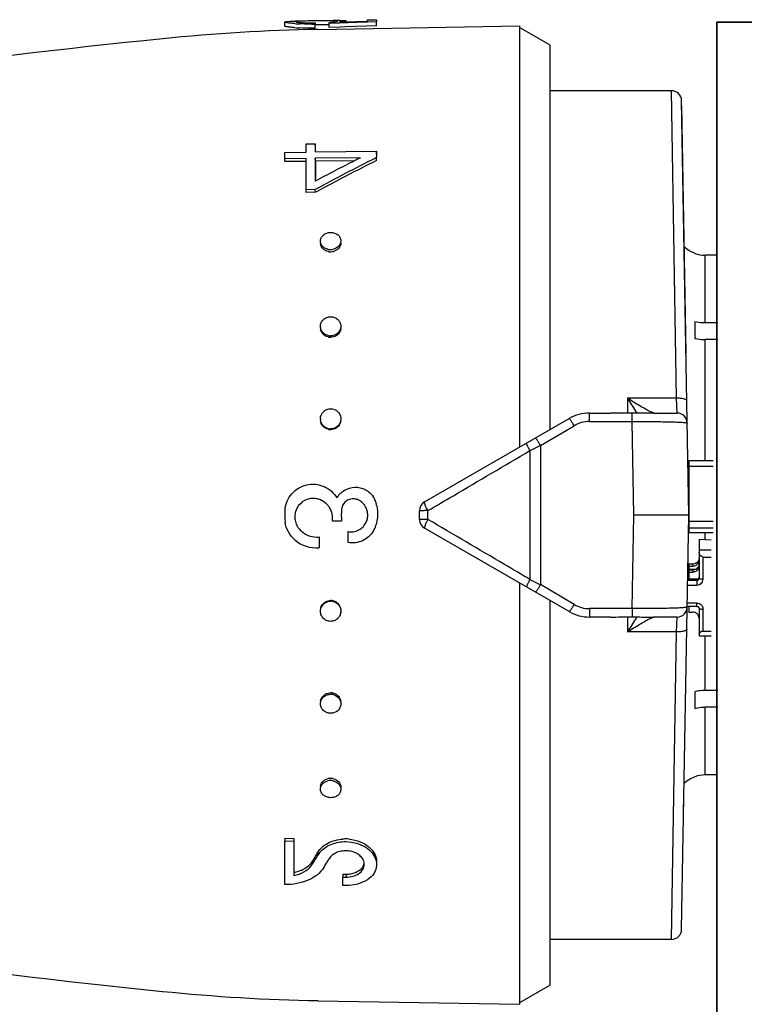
# Model space of a CAD drawing. Header units: millimetres. Extents: x 60394 to 199354, y 20895 to 166073.
# Tile 5 of 256: x 65406 to 65442, y 24432 to 24480. Entities that reach past the tile are written whole.
import ezdxf

# ---------------------------------------------------------------- set-up
doc = ezdxf.new("R2010")
doc.units = ezdxf.units.MM
doc.layers.add('UT_ZAŘÍZENÍ - OT', color=3, linetype='Continuous', lineweight=35)

msp = doc.modelspace()

# ---------------------------------------------------------------- linework, layer by layer
at = {"color": 0, "linetype": 'Continuous'}
for p, q in [((65419.421, 24479.977), (65419.418, 24480.177)), ((65420.054, 24480.223), (65420.069, 24480.224)), ((65420.069, 24480.224), (65420.081, 24480.224)), ((65420.071, 24480.164), (65420.07, 24480.21)), ((65420.984, 24480.237), (65420.862, 24480.235)), ((65420.908, 24480.138), (65420.908, 24480.075)), ((65420.911, 24479.876), (65420.908, 24480.075)), ((65420.985, 24480.037), (65420.91, 24480.036)), ((65421.053, 24479.813), (65430.921, 24479.986)), ((65421.595, 24480.044), (65421.564, 24480.044)), ((65421.593, 24480.104), (65421.593, 24480.157)), ((65422.023, 24480.12), (65421.593, 24480.104)), ((65421.597, 24479.905), (65421.593, 24480.104)), ((65422.114, 24479.924), (65421.597, 24479.905)), ((65421.818, 24480.177), (65421.816, 24480.241)), ((65422.11, 24480.123), (65422.023, 24480.12)), ((65422.105, 24480.172), (65422.408, 24480.181)), ((65423.401, 24480.168), (65422.11, 24480.123)), ((65422.372, 24479.933), (65422.114, 24479.924)), ((65422.255, 24480.176), (65422.254, 24480.191)), ((65423.921, 24479.987), (65422.372, 24479.933)), ((65422.408, 24480.181), (65423.467, 24480.215)), ((65422.417, 24480.235), (65422.418, 24480.182)), ((65423.469, 24480.171), (65423.401, 24480.168)), ((65423.467, 24480.283), (65423.917, 24480.291)), ((65423.467, 24480.215), (65423.467, 24480.283)), ((65423.917, 24480.186), (65423.469, 24480.171)), ((65423.917, 24480.291), (65423.917, 24480.186)), ((65423.921, 24479.987), (65423.917, 24480.186)), ((65430.921, 24479.986), (65430.921, 24459.341)), ((65432.421, 24479.046), (65430.921, 24479.912)), ((65432.421, 24460.207), (65432.421, 24479.046)), ((65438.367, 24476.812), (65432.421, 24476.812)), ((65438.521, 24467.748), (65438.367, 24476.812)), ((65439.221, 24456.012), (65438.867, 24476.321)), ((65439.083, 24463.946), (65438.871, 24476.071)), ((65420.468, 24474.207), (65420.918, 24474.213)), ((65420.468, 24473.801), (65420.468, 24474.207)), ((65420.918, 24474.213), (65420.918, 24473.807)), ((65420.921, 24474.062), (65420.918, 24474.213)), ((65419.418, 24473.788), (65420.468, 24473.801)), ((65419.418, 24473.477), (65419.418, 24473.788)), ((65420.918, 24473.807), (65423.917, 24473.846)), ((65423.917, 24473.846), (65423.917, 24473.534)), ((65423.921, 24473.699), (65423.917, 24473.846)), ((65420.468, 24473.49), (65419.418, 24473.477)), ((65419.421, 24473.333), (65419.418, 24473.477)), ((65420.471, 24473.346), (65419.421, 24473.333)), ((65420.468, 24471.958), (65420.468, 24473.49)), ((65423.132, 24473.524), (65420.918, 24473.496)), ((65420.918, 24473.496), (65420.918, 24472.377)), ((65420.921, 24473.352), (65420.918, 24473.496)), ((65422.839, 24473.376), (65420.921, 24473.352)), ((65420.921, 24473.352), (65420.921, 24472.494)), ((65423.077, 24473.496), (65423.132, 24473.524)), ((65423.917, 24473.534), (65423.862, 24473.506)), ((65423.921, 24473.39), (65423.917, 24473.534)), ((65420.918, 24471.963), (65420.468, 24471.958)), ((65420.471, 24471.827), (65420.468, 24471.958)), ((65420.921, 24471.832), (65420.471, 24471.827)), ((65420.921, 24471.832), (65420.918, 24471.963)), ((65420.973, 24471.86), (65420.921, 24471.832)), ((65439.521, 24468.848), (65439.521, 24468.835)), ((65440.021, 24465.425), (65440.021, 24468.749)), ((65440.592, 24468.749), (65440.021, 24468.749)), ((65438.624, 24461.737), (65438.521, 24467.748)), ((65439.521, 24465.486), (65439.521, 24464.672)), ((65440.639, 24465.425), (65440.021, 24465.425)), ((65440.021, 24458.686), (65440.021, 24464.612)), ((65440.647, 24464.612), (65440.021, 24464.612)), ((65436.221, 24461.737), (65436.221, 24461.003)), ((65438.624, 24461.737), (65436.221, 24461.737)), ((65438.643, 24461.012), (65438.624, 24461.737)), ((65434.352, 24460.597), (65434.352, 24461.012)), ((65434.352, 24461.012), (65435.378, 24461.012)), ((65436.449, 24460.597), (65436.449, 24461.004)), ((65437.485, 24461.012), (65438.643, 24461.012)), ((65426.271, 24456.656), (65433.352, 24460.744)), ((65434.352, 24460.597), (65436.449, 24460.597)), ((65436.521, 24456.012), (65436.449, 24460.597)), ((65431.955, 24459.424), (65433.602, 24460.392)), ((65431.434, 24459.168), (65431.434, 24452.856)), ((65431.955, 24459.424), (65431.955, 24452.6)), ((65439.221, 24458.686), (65439.221, 24455.164)), ((65439.221, 24458.686), (65440.421, 24458.686)), ((65439.221, 24458.402), (65440.421, 24458.402)), ((65426.021, 24455.8), (65426.021, 24456.223)), ((65426.435, 24455.796), (65426.435, 24456.227)), ((65422.208, 24455.709), (65421.758, 24455.709)), ((65436.449, 24451.427), (65436.521, 24456.012)), ((65439.221, 24456.012), (65436.521, 24456.012)), ((65438.867, 24435.703), (65439.221, 24456.012)), ((65439.221, 24455.706), (65440.421, 24455.706)), ((65433.352, 24451.28), (65426.271, 24455.367)), ((65439.221, 24455.391), (65440.421, 24455.391)), ((65421.098, 24454.94), (65421.098, 24454.406)), ((65422.528, 24454.668), (65422.528, 24455.203)), ((65439.221, 24455.164), (65440.421, 24455.164)), ((65439.721, 24454.837), (65439.721, 24452.914)), ((65439.721, 24454.837), (65440.321, 24454.804)), ((65440.021, 24454.821), (65440.021, 24455.164)), ((65439.721, 24454.306), (65440.321, 24454.306)), ((65439.921, 24452.875), (65439.921, 24453.954)), ((65439.921, 24453.954), (65440.321, 24453.954)), ((65439.175, 24453.363), (65439.585, 24453.363)), ((65439.176, 24453.397), (65439.181, 24453.72)), ((65439.223, 24453.394), (65439.176, 24453.397)), ((65439.221, 24453.608), (65439.221, 24453.363)), ((65439.421, 24453.608), (65439.221, 24453.608)), ((65439.221, 24453.51), (65439.421, 24453.51)), ((65439.221, 24453.315), (65439.221, 24452.874)), ((65439.421, 24453.315), (65439.221, 24453.315)), ((65439.421, 24453.608), (65439.421, 24453.51)), ((65439.421, 24453.315), (65439.421, 24453.218)), ((65439.166, 24452.816), (65439.621, 24452.816)), ((65439.221, 24452.972), (65439.168, 24452.972)), ((65439.221, 24453.168), (65439.172, 24453.168)), ((65439.221, 24453.218), (65439.421, 24453.218)), ((65439.621, 24452.874), (65439.221, 24452.874)), ((65439.621, 24452.874), (65439.621, 24452.581)), ((65430.921, 24452.683), (65430.921, 24432.038)), ((65433.602, 24451.631), (65431.955, 24452.6)), ((65439.162, 24452.581), (65439.621, 24452.581)), ((65432.421, 24432.978), (65432.421, 24451.817)), ((65434.352, 24451.427), (65434.352, 24451.012)), ((65436.449, 24451.427), (65434.352, 24451.427)), ((65436.449, 24451.427), (65436.449, 24451.019)), ((65439.621, 24451.537), (65439.143, 24451.537)), ((65439.621, 24451.698), (65439.146, 24451.698)), ((65439.221, 24451.537), (65439.221, 24451.256)), ((65439.621, 24451.537), (65439.621, 24451.698)), ((65439.721, 24451.443), (65439.721, 24450.089)), ((65439.921, 24450.325), (65439.921, 24451.404)), ((65435.378, 24451.012), (65434.352, 24451.012)), ((65436.221, 24451.021), (65436.221, 24450.287)), ((65438.643, 24451.012), (65437.485, 24451.012)), ((65438.624, 24450.287), (65438.643, 24451.012)), ((65439.221, 24451.256), (65439.421, 24451.256)), ((65438.624, 24450.287), (65436.221, 24450.287)), ((65438.521, 24444.276), (65438.624, 24450.287)), ((65439.721, 24450.089), (65440.321, 24450.089)), ((65439.921, 24450.325), (65440.321, 24450.325)), ((65440.021, 24447.412), (65440.021, 24450.089)), ((65439.521, 24447.351), (65439.521, 24446.538)), ((65440.647, 24447.412), (65440.021, 24447.412)), ((65440.021, 24443.275), (65440.021, 24446.599)), ((65440.639, 24446.599), (65440.021, 24446.599)), ((65438.367, 24435.212), (65438.521, 24444.276)), ((65439.521, 24443.189), (65439.521, 24443.176)), ((65440.592, 24443.275), (65440.021, 24443.275)), ((65438.966, 24441.397), (65438.981, 24442.259)), ((65419.421, 24440.171), (65419.418, 24440.04)), ((65419.418, 24437.897), (65419.418, 24440.04)), ((65419.418, 24440.04), (65419.868, 24440.034)), ((65419.421, 24440.171), (65419.871, 24440.166)), ((65419.871, 24440.166), (65419.868, 24440.034)), ((65419.868, 24440.034), (65419.868, 24438.346)), ((65421.015, 24439.435), (65421.043, 24439.482)), ((65421.043, 24439.482), (65421.04, 24439.344)), ((65420.788, 24439.059), (65420.785, 24438.918)), ((65420.898, 24439.106), (65420.927, 24439.154)), ((65422.271, 24438.414), (65422.268, 24438.268)), ((65422.271, 24438.414), (65422.421, 24438.412)), ((65422.421, 24438.412), (65422.418, 24438.266)), ((65422.268, 24437.86), (65422.268, 24438.268)), ((65422.268, 24438.268), (65422.418, 24438.266)), ((65422.418, 24437.858), (65422.268, 24437.86)), ((65438.367, 24435.212), (65432.421, 24435.212)), ((65432.421, 24432.978), (65430.921, 24432.112)), ((65421.053, 24432.21), (65430.921, 24432.038))]:
    msp.add_line(p, q, dxfattribs=at)
for centre, radius, start, end in [((65420.536, 24488.653), 8.577, 265.8256, 266.6258), ((65420.537, 24488.504), 8.626, 265.8559, 266.6507), ((65420.686, 24444.489), 35.74, 91.0124, 91.2155), ((65420.609, 24489.907), 9.833, 266.6318, 267.396), ((65420.611, 24489.775), 9.899, 266.6567, 267.4156), ((65420.214, 24478.428), 1.789, 94.2534, 94.6326), ((65420.27, 24477.659), 2.559, 93.4587, 94.2283), ((65420.691, 24492.617), 12.544, 270.2757, 270.9914), ((65420.734, 24490.166), 10.03, 270.3767, 270.9938), ((65421.145, 24486.565), 6.424, 274.0065, 274.7622), ((65421.231, 24485.523), 5.379, 274.7701, 275.5791), ((65421.667, 24474.963), 5.28, 88.3745, 89.198), ((65422.527, 24438.134), 42.126, 90.8463, 91.0033), ((65422.242, 24457.235), 23.023, 90.5699, 90.8389), ((65422.142, 24467.031), 13.227, 90.1311, 90.5589), ((65464.509, 23981.972), 500, 95.86353, 99.2151), ((65422.624, 24389.827), 90, 91, 95.86353), ((65438.367, 24476.312), 0.5, 1.0027, 90), ((65471.206, 24379.572), 105.191, 116.74897, 118.55954), ((65470.751, 24378.909), 105.923, 116.89327, 118.06457), ((65470.942, 24379.195), 105.279, 116.52799, 118.3353), ((65467.839, 24384.596), 99.533, 116.72558, 116.87901), ((65421.511, 24469.332), 0.34, 181.8386, 189.2299), ((65421.841, 24469.341), 0.33, 0.0012, 1.8034), ((65421.664, 24469.602), 0.578, 257.4005, 263.7792), ((65421.667, 24469.499), 0.583, 257.4385, 263.7956), ((65421.663, 24469.591), 0.567, 263.769, 270.5154), ((65421.666, 24469.489), 0.572, 263.785, 270.5156), ((65421.661, 24469.601), 0.577, 270.6142, 283.6547), ((65421.665, 24469.499), 0.582, 270.6123, 283.6161), ((65440.021, 24470.262), 1.5, 226.6492, 250.5288), ((65440.023, 24470.258), 1.509, 250.58, 269.9294), ((65421.582, 24465.261), 0.415, 180.0036, 182.6268), ((65421.754, 24465.192), 0.417, 351.6852, 359.956), ((65421.666, 24465.325), 0.529, 255.907, 262.902), ((65421.67, 24465.257), 0.533, 255.9485, 262.9202), ((65421.665, 24465.311), 0.515, 262.8964, 270.3352), ((65421.668, 24465.242), 0.519, 262.9139, 270.3354), ((65457.004, 24474.259), 24.264, 211.0698, 212.8147), ((65434.352, 24459.012), 2, 90, 120), ((65453.047, 24471.714), 19.559, 212.8314, 213.1914), ((65438.643, 24460.512), 0.5, 0.9973, 90), ((65421.639, 24460.727), 0.471, 180.0149, 185.1846), ((65434.352, 24459.118), 1.479, 90.0293, 120.5126), ((65421.669, 24460.737), 0.505, 254.9456, 262.2975), ((65421.672, 24460.706), 0.509, 254.989, 262.3166), ((65421.666, 24460.72), 0.488, 262.2951, 270.1426), ((65421.67, 24460.689), 0.492, 262.3136, 270.1429), ((65539.517, 24240.051), 244.324, 116.11937, 116.25551), ((65439.122, 24457.856), 0.0994, 313.5922, 359.9803), ((65439.121, 24457.868), 0.301, 284.0099, 289.4426), ((65420.814, 24455.949), 0.878, 79.2621, 86.1049), ((65420.804, 24455.9), 0.927, 73.0793, 79.2163), ((65422.777, 24456.234), 0.576, 71.2532, 78.3972), ((65422.779, 24456.241), 0.569, 63.8405, 71.2552), ((65422.857, 24456.311), 1.078, 27.8406, 34.0296), ((65422.862, 24456.313), 1.073, 21.6663, 27.8429), ((65422.879, 24456.32), 1.054, 15.2114, 21.6682), ((65426.521, 24456.223), 0.5, 120, 180), ((65422.079, 24456.012), 2.661, 174.2036, 187.383), ((65420.801, 24455.862), 0.963, 41.0757, 50.0119), ((65420.795, 24455.858), 0.97, 32.4613, 41.0443), ((65424.504, 24456.012), 2.316, 172.8168, 187.5195), ((65422.654, 24456.005), 0.836, 39.1305, 49.8284), ((65422.66, 24456.01), 0.828, 29.6913, 39.1293), ((65421.967, 24456.073), 1.999, 11.8346, 15.192), ((65439.122, 24456.24), 0.3, 70.554, 72.3535), ((65426.521, 24455.8), 0.5, 180, 240), ((65420.809, 24455.906), 0.893, 214.114, 220.953), ((65420.979, 24456.055), 1.119, 220.9857, 227.2244), ((65422.657, 24456.013), 0.831, 307.9711, 320.9467), ((65422.649, 24456.02), 0.841, 320.9239, 328.1109), ((65422.698, 24455.874), 1.247, 328.3633, 330.5708), ((65422.713, 24455.867), 1.23, 330.5526, 339.4593), ((65422.759, 24455.849), 1.181, 339.4729, 345.3977), ((65420.98, 24456.046), 1.644, 229.7942, 274.1007), ((65420.98, 24456.038), 1.104, 269.8741, 276.1358), ((65422.67, 24455.975), 0.785, 259.5616, 266.7756), ((65439.431, 24453.805), 0.29, 325.946, 359.9556), ((65539.517, 24671.973), 244.324, 243.74449, 243.88063), ((65421.669, 24451.334), 0.493, 81.9697, 89.7932), ((65421.666, 24451.303), 0.489, 81.9513, 89.7929), ((65421.663, 24451.285), 0.507, 74.6173, 81.9539), ((65421.667, 24451.316), 0.51, 74.6606, 81.9731), ((65434.352, 24452.905), 1.479, 239.4874, 269.9707), ((65438.643, 24451.512), 0.5, 270, 359), ((65439.633, 24451.443), 0.0882, 0.0369, 8.6608), ((65421.687, 24451.294), 0.481, 352.21, 354.9153), ((65434.352, 24453.012), 2, 240, 270), ((65456.926, 24437.814), 24.171, 147.1819, 148.9335), ((65453.39, 24440.087), 19.968, 146.8123, 147.1649), ((65421.664, 24446.712), 0.516, 82.1802, 89.6075), ((65421.668, 24446.78), 0.52, 82.1978, 89.6077), ((65421.662, 24446.695), 0.533, 75.2221, 82.1864), ((65421.665, 24446.763), 0.537, 75.2633, 82.2046), ((65440.021, 24441.762), 1.5, 109.4712, 133.3508), ((65440.023, 24441.765), 1.509, 90.0706, 109.42), ((65421.511, 24442.692), 0.34, 170.7701, 178.1614), ((65421.663, 24442.426), 0.574, 89.5276, 102.6205), ((65421.666, 24442.528), 0.579, 90.4762, 102.5767), ((65421.666, 24442.544), 0.563, 89.4636, 90.4277), ((65421.662, 24442.431), 0.569, 82.706, 89.4382), ((65421.666, 24442.533), 0.574, 82.7219, 89.4383), ((65421.66, 24442.416), 0.584, 76.3765, 82.7168), ((65421.664, 24442.519), 0.588, 76.4142, 82.7332), ((65421.841, 24442.682), 0.33, 358.1966, 359.9988), ((65422.399, 24438.188), 1.949, 89.3478, 93.6822), ((65422.398, 24438.156), 1.981, 84.7451, 89.3338), ((65381.494, 24463.063), 46.046, 328.8521, 329.1259), ((65380.645, 24463.231), 46.929, 329.1323, 329.4032), ((65421.908, 24438.83), 1.009, 142.6891, 149.3347), ((65422.003, 24438.757), 1.129, 136.6726, 142.6957), ((65419.919, 24439.606), 1.027, 315.4988, 321.7146), ((65419.998, 24439.544), 0.927, 321.7149, 328.509), ((65382.368, 24462.2), 44.921, 328.7834, 329.0635), ((65382.846, 24462.246), 44.466, 328.5709, 328.8521), ((65383.113, 24462.127), 44.808, 328.5423, 329.173), ((65422.859, 24438.888), 0.458, 358.6045, 6.9669), ((65419.483, 24440.216), 1.908, 281.6289, 285.7619), ((65464.509, 24930.051), 500, 260.77609, 264.13647), ((65438.367, 24435.712), 0.5, 270, 359), ((65422.624, 24522.197), 90, 264.13647, 269)]:
    msp.add_arc(centre, radius, start, end, dxfattribs=at)
at = {"color": 0, "linetype": 'Continuous', "extrusion": (0, 0, -1)}
for centre, major_axis, ratio, start_param, end_param in [((65439.921, 24454.189), (0, -0.235), 0.85043, 0, 1.570796), ((65439.921, 24450.168), (0.2, 0), 0.785695, 3.141593, 4.712389)]:
    msp.add_ellipse(centre, major_axis=major_axis, ratio=ratio, start_param=start_param, end_param=end_param, dxfattribs=at)
at = {"color": 0, "linetype": 'Continuous'}
for points, knots in [([(65419.418, 24480.177), (65419.418, 24480.18), (65419.425, 24480.186), (65419.433, 24480.189), (65419.438, 24480.19)], [0, 0, 0, 0, 0.34526, 1, 1, 1, 1]), ([(65419.912, 24480.099), (65419.842, 24480.104), (65419.744, 24480.113), (65419.623, 24480.127), (65419.552, 24480.137), (65419.496, 24480.147), (65419.455, 24480.157), (65419.431, 24480.164), (65419.418, 24480.173), (65419.418, 24480.177)], [0, 0, 0, 0, 0.415889, 0.585993, 0.728367, 0.841268, 0.923827, 0.975949, 1, 1, 1, 1]), ([(65419.914, 24479.9), (65419.844, 24479.905), (65419.747, 24479.914), (65419.626, 24479.928), (65419.555, 24479.938), (65419.5, 24479.947), (65419.458, 24479.957), (65419.435, 24479.965), (65419.421, 24479.973), (65419.421, 24479.977)], [0, 0, 0, 0, 0.416026, 0.586157, 0.728535, 0.841423, 0.923955, 0.976034, 1, 1, 1, 1]), ([(65419.438, 24480.19), (65419.442, 24480.191), (65419.461, 24480.197), (65419.482, 24480.2), (65419.498, 24480.202)], [0, 0, 0, 0, 0.194984, 1, 1, 1, 1]), ([(65419.498, 24480.202), (65419.554, 24480.209), (65419.697, 24480.215), (65419.841, 24480.219), (65419.928, 24480.221)], [0, 0, 0, 0, 0.393124, 1, 1, 1, 1]), ([(65419.961, 24480.191), (65419.961, 24480.191), (65419.96, 24480.19), (65419.96, 24480.19), (65419.96, 24480.189)], [0, 0, 0, 0, 0.519614, 1, 1, 1, 1]), ([(65419.96, 24480.189), (65419.96, 24480.188), (65419.965, 24480.184), (65419.982, 24480.178), (65420.02, 24480.17), (65420.081, 24480.162), (65420.131, 24480.158), (65420.159, 24480.155)], [0, 0, 0, 0, 0.026104, 0.078509, 0.271488, 0.580502, 1, 1, 1, 1]), ([(65420.07, 24480.21), (65420.055, 24480.209), (65420.029, 24480.207), (65419.995, 24480.202), (65419.974, 24480.198), (65419.963, 24480.194), (65419.961, 24480.191)], [0, 0, 0, 0, 0.402142, 0.703286, 0.901798, 1, 1, 1, 1]), ([(65420.862, 24480.235), (65420.722, 24480.233), (65420.474, 24480.227), (65420.225, 24480.22), (65420.116, 24480.214)], [0, 0, 0, 0, 0.5608, 1, 1, 1, 1]), ([(65420.159, 24480.155), (65420.202, 24480.152), (65420.416, 24480.138), (65420.629, 24480.135), (65420.8, 24480.136)], [0, 0, 0, 0, 0.202928, 1, 1, 1, 1]), ([(65420.751, 24480.073), (65420.7, 24480.073), (65420.504, 24480.073), (65420.307, 24480.078), (65420.163, 24480.084)], [0, 0, 0, 0, 0.261385, 1, 1, 1, 1]), ([(65420.911, 24479.876), (65420.846, 24479.875), (65420.597, 24479.873), (65420.348, 24479.877), (65420.164, 24479.886)], [0, 0, 0, 0, 0.261104, 1, 1, 1, 1]), ([(65421.562, 24480.243), (65421.518, 24480.243), (65421.325, 24480.243), (65421.132, 24480.24), (65420.984, 24480.237)], [0, 0, 0, 0, 0.228486, 1, 1, 1, 1]), ([(65421.564, 24480.044), (65421.52, 24480.043), (65421.327, 24480.043), (65421.134, 24480.04), (65420.985, 24480.037)], [0, 0, 0, 0, 0.228577, 1, 1, 1, 1]), ([(65421.741, 24480.242), (65421.727, 24480.243), (65421.667, 24480.243), (65421.608, 24480.243), (65421.562, 24480.243)], [0, 0, 0, 0, 0.229978, 1, 1, 1, 1]), ([(65421.754, 24480.17), (65421.791, 24480.174), (65421.857, 24480.181), (65421.933, 24480.192), (65421.978, 24480.201), (65422, 24480.207), (65422.013, 24480.212), (65422.02, 24480.217), (65422.02, 24480.219)], [0, 0, 0, 0, 0.416564, 0.727805, 0.840468, 0.923103, 0.975235, 1, 1, 1, 1]), ([(65421.927, 24480.236), (65421.919, 24480.237), (65421.882, 24480.239), (65421.845, 24480.24), (65421.816, 24480.241)], [0, 0, 0, 0, 0.216654, 1, 1, 1, 1]), ([(65421.996, 24480.229), (65421.992, 24480.23), (65421.969, 24480.233), (65421.946, 24480.235), (65421.927, 24480.236)], [0, 0, 0, 0, 0.191517, 1, 1, 1, 1]), ([(65422.02, 24480.219), (65422.02, 24480.222), (65422.01, 24480.227), (65422.002, 24480.228), (65421.996, 24480.229)], [0, 0, 0, 0, 0.306489, 1, 1, 1, 1]), ([(65422.254, 24480.191), (65422.244, 24480.19), (65422.194, 24480.182), (65422.144, 24480.176), (65422.105, 24480.172)], [0, 0, 0, 0, 0.219199, 1, 1, 1, 1]), ([(65422.112, 24480.258), (65422.126, 24480.258), (65422.178, 24480.258), (65422.231, 24480.257), (65422.268, 24480.256)], [0, 0, 0, 0, 0.28218, 1, 1, 1, 1]), ([(65422.417, 24480.235), (65422.418, 24480.23), (65422.399, 24480.222), (65422.371, 24480.213), (65422.318, 24480.202), (65422.278, 24480.195), (65422.254, 24480.191)], [0, 0, 0, 0, 0.080473, 0.272652, 0.58028, 1, 1, 1, 1]), ([(65422.268, 24480.256), (65422.278, 24480.256), (65422.312, 24480.254), (65422.345, 24480.252), (65422.368, 24480.249)], [0, 0, 0, 0, 0.312325, 1, 1, 1, 1]), ([(65422.368, 24480.249), (65422.38, 24480.248), (65422.396, 24480.246), (65422.413, 24480.241), (65422.417, 24480.237), (65422.417, 24480.235)], [0, 0, 0, 0, 0.708486, 0.898996, 1, 1, 1, 1]), ([(65421.168, 24469.432), (65421.166, 24469.488), (65421.193, 24469.604), (65421.305, 24469.748), (65421.473, 24469.841), (65421.602, 24469.864), (65421.668, 24469.865)], [0, 0, 0, 0, 0.229393, 0.470966, 0.729703, 1, 1, 1, 1]), ([(65421.668, 24469.865), (65421.731, 24469.865), (65421.856, 24469.846), (65422.021, 24469.762), (65422.135, 24469.628), (65422.166, 24469.517), (65422.167, 24469.463)], [0, 0, 0, 0, 0.270385, 0.528616, 0.769944, 1, 1, 1, 1]), ([(65421.272, 24469.186), (65421.241, 24469.22), (65421.19, 24469.297), (65421.169, 24469.388), (65421.168, 24469.432)], [0, 0, 0, 0, 0.509651, 1, 1, 1, 1]), ([(65421.54, 24468.931), (65421.45, 24468.951), (65421.283, 24469.03), (65421.189, 24469.195), (65421.176, 24469.278)], [0, 0, 0, 0, 0.524629, 1, 1, 1, 1]), ([(65422.171, 24469.341), (65422.171, 24469.249), (65422.085, 24469.053), (65421.901, 24468.957), (65421.802, 24468.933)], [0, 0, 0, 0, 0.47302, 1, 1, 1, 1]), ([(65422.167, 24469.463), (65422.169, 24469.415), (65422.15, 24469.316), (65422.097, 24469.231), (65422.064, 24469.194)], [0, 0, 0, 0, 0.488775, 1, 1, 1, 1]), ([(65421.537, 24469.038), (65421.512, 24469.044), (65421.413, 24469.073), (65421.323, 24469.13), (65421.272, 24469.186)], [0, 0, 0, 0, 0.260211, 1, 1, 1, 1]), ([(65422.064, 24469.194), (65422.047, 24469.175), (65421.972, 24469.104), (65421.874, 24469.059), (65421.798, 24469.04)], [0, 0, 0, 0, 0.24218, 1, 1, 1, 1]), ([(65421.168, 24465.261), (65421.168, 24465.322), (65421.195, 24465.446), (65421.307, 24465.602), (65421.473, 24465.704), (65421.603, 24465.729), (65421.668, 24465.729)], [0, 0, 0, 0, 0.241806, 0.488407, 0.741812, 1, 1, 1, 1]), ([(65421.668, 24465.729), (65421.791, 24465.73), (65421.984, 24465.663), (65422.133, 24465.465), (65422.164, 24465.346), (65422.167, 24465.287)], [0, 0, 0, 0, 0.507384, 0.755665, 1, 1, 1, 1]), ([(65440.021, 24465.425), (65439.979, 24465.425), (65439.811, 24465.43), (65439.643, 24465.455), (65439.521, 24465.486)], [0, 0, 0, 0, 0.252472, 1, 1, 1, 1]), ([(65421.235, 24465.028), (65421.225, 24465.044), (65421.19, 24465.111), (65421.171, 24465.186), (65421.168, 24465.242)], [0, 0, 0, 0, 0.253103, 1, 1, 1, 1]), ([(65421.54, 24464.739), (65421.449, 24464.762), (65421.276, 24464.857), (65421.189, 24465.035), (65421.176, 24465.125)], [0, 0, 0, 0, 0.510101, 1, 1, 1, 1]), ([(65421.537, 24464.812), (65421.475, 24464.827), (65421.357, 24464.88), (65421.268, 24464.975), (65421.235, 24465.028)], [0, 0, 0, 0, 0.506643, 1, 1, 1, 1]), ([(65422.129, 24465.089), (65422.1, 24465.022), (65422.007, 24464.9), (65421.87, 24464.832), (65421.798, 24464.813)], [0, 0, 0, 0, 0.492845, 1, 1, 1, 1]), ([(65422.167, 24465.132), (65422.154, 24465.041), (65422.066, 24464.862), (65421.894, 24464.765), (65421.802, 24464.741)], [0, 0, 0, 0, 0.489899, 1, 1, 1, 1]), ([(65422.167, 24465.287), (65422.169, 24465.236), (65422.16, 24465.168), (65422.136, 24465.104), (65422.129, 24465.089)], [0, 0, 0, 0, 0.747031, 1, 1, 1, 1]), ([(65439.521, 24464.672), (65439.562, 24464.662), (65439.726, 24464.627), (65439.895, 24464.612), (65440.021, 24464.612)], [0, 0, 0, 0, 0.247091, 1, 1, 1, 1]), ([(65437.342, 24461.076), (65437.259, 24461.116), (65437.082, 24461.209), (65436.705, 24461.425), (65436.416, 24461.607), (65436.221, 24461.737)], [0, 0, 0, 0, 0.213248, 0.460801, 1, 1, 1, 1]), ([(65439.124, 24461.608), (65439.124, 24461.617), (65439.114, 24461.64), (65439.082, 24461.663), (65439.035, 24461.685), (65438.945, 24461.713), (65438.806, 24461.733), (65438.687, 24461.738), (65438.624, 24461.737)], [0, 0, 0, 0, 0.054454, 0.124226, 0.220024, 0.341181, 0.645763, 1, 1, 1, 1]), ([(65421.168, 24460.727), (65421.168, 24460.853), (65421.276, 24461.117), (65421.54, 24461.222), (65421.668, 24461.223)], [0, 0, 0, 0, 0.49811, 1, 1, 1, 1]), ([(65421.668, 24461.223), (65421.788, 24461.223), (65422.039, 24461.132), (65422.155, 24460.891), (65422.166, 24460.772)], [0, 0, 0, 0, 0.501804, 1, 1, 1, 1]), ([(65436.449, 24461.004), (65436.27, 24461.002), (65435.913, 24461.003), (65435.556, 24461.012), (65435.378, 24461.012)], [0, 0, 0, 0, 0.502804, 1, 1, 1, 1]), ([(65437.485, 24461.012), (65437.405, 24461.012), (65437.06, 24461.011), (65436.715, 24461.007), (65436.449, 24461.004)], [0, 0, 0, 0, 0.230893, 1, 1, 1, 1]), ([(65437.421, 24461.04), (65437.415, 24461.043), (65437.388, 24461.054), (65437.362, 24461.066), (65437.342, 24461.076)], [0, 0, 0, 0, 0.229765, 1, 1, 1, 1]), ([(65437.452, 24461.028), (65437.449, 24461.029), (65437.439, 24461.033), (65437.429, 24461.037), (65437.421, 24461.04)], [0, 0, 0, 0, 0.235586, 1, 1, 1, 1]), ([(65437.511, 24461.012), (65437.503, 24461.012), (65437.483, 24461.017), (65437.463, 24461.023), (65437.452, 24461.028)], [0, 0, 0, 0, 0.393757, 1, 1, 1, 1]), ([(65421.54, 24460.214), (65421.458, 24460.237), (65421.301, 24460.323), (65421.211, 24460.479), (65421.189, 24460.561)], [0, 0, 0, 0, 0.50198, 1, 1, 1, 1]), ([(65421.537, 24460.249), (65421.465, 24460.269), (65421.326, 24460.34), (65421.235, 24460.468), (65421.206, 24460.537)], [0, 0, 0, 0, 0.50114, 1, 1, 1, 1]), ([(65422.15, 24460.601), (65422.127, 24460.519), (65422.038, 24460.362), (65421.881, 24460.273), (65421.798, 24460.25)], [0, 0, 0, 0, 0.49918, 1, 1, 1, 1]), ([(65422.167, 24460.628), (65422.154, 24460.533), (65422.07, 24460.346), (65421.895, 24460.241), (65421.802, 24460.215)], [0, 0, 0, 0, 0.498032, 1, 1, 1, 1]), ([(65433.602, 24460.392), (65433.581, 24460.412), (65433.549, 24460.46), (65433.516, 24460.534), (65433.477, 24460.597), (65433.438, 24460.648), (65433.407, 24460.69), (65433.383, 24460.721), (65433.367, 24460.737), (65433.355, 24460.746), (65433.352, 24460.744)], [0, 0, 0, 0, 0.198142, 0.388892, 0.560134, 0.707991, 0.828678, 0.918542, 0.975091, 1, 1, 1, 1]), ([(65436.449, 24460.597), (65436.625, 24460.598), (65436.97, 24460.598), (65437.471, 24460.595), (65437.931, 24460.589), (65438.282, 24460.582), (65438.529, 24460.574), (65438.685, 24460.568), (65438.82, 24460.562), (65438.932, 24460.555), (65439.02, 24460.547), (65439.083, 24460.54), (65439.121, 24460.533), (65439.138, 24460.527), (65439.143, 24460.522), (65439.143, 24460.521)], [0, 0, 0, 0, 0.195605, 0.383531, 0.55643, 0.707585, 0.773165, 0.831259, 0.881323, 0.92293, 0.955723, 0.979458, 0.994025, 0.997954, 1, 1, 1, 1]), ([(65431.955, 24459.424), (65431.926, 24459.474), (65431.883, 24459.545), (65431.826, 24459.635), (65431.79, 24459.69), (65431.759, 24459.735), (65431.735, 24459.767), (65431.719, 24459.785), (65431.71, 24459.793), (65431.706, 24459.794), (65431.705, 24459.793)], [0, 0, 0, 0, 0.387648, 0.559336, 0.708365, 0.829964, 0.920373, 0.976704, 0.992026, 1, 1, 1, 1]), ([(65426.435, 24456.227), (65426.85, 24456.472), (65428.516, 24457.452), (65430.183, 24458.432), (65431.434, 24459.168)], [0, 0, 0, 0, 0.249365, 1, 1, 1, 1]), ([(65431.434, 24459.168), (65431.408, 24459.214), (65431.372, 24459.283), (65431.329, 24459.37), (65431.304, 24459.425), (65431.285, 24459.47), (65431.273, 24459.505), (65431.267, 24459.527), (65431.268, 24459.541), (65431.271, 24459.543)], [0, 0, 0, 0, 0.389691, 0.560136, 0.707341, 0.827183, 0.916538, 0.973346, 1, 1, 1, 1]), ([(65419.432, 24456.281), (65419.446, 24456.423), (65419.521, 24456.705), (65419.827, 24457.193), (65420.478, 24457.585), (65421.235, 24457.51), (65421.719, 24457.197), (65421.905, 24456.973), (65421.978, 24456.85)], [0, 0, 0, 0, 0.125806, 0.251598, 0.500158, 0.748611, 0.874302, 1, 1, 1, 1]), ([(65421.978, 24456.85), (65422.065, 24457.002), (65422.321, 24457.265), (65422.76, 24457.394), (65423.112, 24457.362), (65423.363, 24457.272), (65423.584, 24457.122), (65423.701, 24456.987), (65423.75, 24456.914)], [0, 0, 0, 0, 0.249691, 0.498274, 0.623384, 0.748679, 0.874168, 1, 1, 1, 1]), ([(65420.874, 24456.825), (65420.79, 24456.83), (65420.62, 24456.818), (65420.303, 24456.702), (65420.049, 24456.453), (65419.926, 24456.136), (65419.9, 24455.881), (65419.946, 24455.629), (65420.022, 24455.475), (65420.069, 24455.405)], [0, 0, 0, 0, 0.124702, 0.249421, 0.497433, 0.62303, 0.748788, 0.874419, 1, 1, 1, 1]), ([(65422.892, 24456.798), (65422.816, 24456.814), (65422.653, 24456.814), (65422.432, 24456.714), (65422.268, 24456.535), (65422.216, 24456.38), (65422.206, 24456.301)], [0, 0, 0, 0, 0.248903, 0.498305, 0.748695, 1, 1, 1, 1]), ([(65426.435, 24456.227), (65426.406, 24456.279), (65426.356, 24456.374), (65426.298, 24456.502), (65426.268, 24456.591), (65426.262, 24456.637), (65426.267, 24456.654), (65426.271, 24456.656)], [0, 0, 0, 0, 0.377895, 0.69297, 0.905251, 0.965919, 1, 1, 1, 1]), ([(65421.758, 24455.709), (65421.774, 24455.824), (65421.765, 24456.061), (65421.676, 24456.281), (65421.613, 24456.379)], [0, 0, 0, 0, 0.500135, 1, 1, 1, 1]), ([(65423.363, 24455.576), (65423.402, 24455.638), (65423.464, 24455.775), (65423.496, 24455.996), (65423.471, 24456.218), (65423.416, 24456.357), (65423.38, 24456.421)], [0, 0, 0, 0, 0.249892, 0.499949, 0.75024, 1, 1, 1, 1]), ([(65423.924, 24456.483), (65423.94, 24456.406), (65423.986, 24456.097), (65423.961, 24455.778), (65423.902, 24455.551)], [0, 0, 0, 0, 0.250786, 1, 1, 1, 1]), ([(65426.435, 24456.227), (65426.407, 24456.227), (65426.352, 24456.227), (65426.274, 24456.227), (65426.203, 24456.226), (65426.142, 24456.226), (65426.098, 24456.225), (65426.07, 24456.225), (65426.053, 24456.225), (65426.04, 24456.224), (65426.03, 24456.224), (65426.025, 24456.223), (65426.021, 24456.224), (65426.021, 24456.223)], [0, 0, 0, 0, 0.203374, 0.394866, 0.56769, 0.716771, 0.837685, 0.88646, 0.926896, 0.958626, 0.981467, 0.99529, 1, 1, 1, 1]), ([(65426.435, 24455.796), (65426.407, 24455.796), (65426.352, 24455.797), (65426.274, 24455.797), (65426.203, 24455.797), (65426.142, 24455.798), (65426.098, 24455.798), (65426.07, 24455.799), (65426.053, 24455.799), (65426.04, 24455.8), (65426.03, 24455.799), (65426.025, 24455.801), (65426.021, 24455.8), (65426.021, 24455.8)], [0, 0, 0, 0, 0.203374, 0.394866, 0.56769, 0.716771, 0.837685, 0.88646, 0.926896, 0.958626, 0.981467, 0.99529, 1, 1, 1, 1]), ([(65426.435, 24455.796), (65426.406, 24455.745), (65426.356, 24455.649), (65426.298, 24455.521), (65426.268, 24455.433), (65426.262, 24455.386), (65426.267, 24455.37), (65426.271, 24455.367)], [0, 0, 0, 0, 0.377895, 0.69297, 0.905251, 0.965919, 1, 1, 1, 1]), ([(65431.434, 24452.856), (65431.017, 24453.102), (65429.35, 24454.081), (65427.683, 24455.062), (65426.435, 24455.796)], [0, 0, 0, 0, 0.250578, 1, 1, 1, 1]), ([(65419.919, 24454.79), (65419.79, 24454.9), (65419.571, 24455.171), (65419.462, 24455.501), (65419.44, 24455.67)], [0, 0, 0, 0, 0.49938, 1, 1, 1, 1]), ([(65420.219, 24455.233), (65420.32, 24455.139), (65420.56, 24454.987), (65420.839, 24454.934), (65420.977, 24454.934)], [0, 0, 0, 0, 0.500561, 1, 1, 1, 1]), ([(65423.76, 24455.22), (65423.697, 24455.119), (65423.542, 24454.933), (65423.237, 24454.736), (65422.887, 24454.64), (65422.645, 24454.646), (65422.528, 24454.668)], [0, 0, 0, 0, 0.249964, 0.499879, 0.749906, 1, 1, 1, 1]), ([(65422.626, 24455.191), (65422.722, 24455.186), (65422.917, 24455.209), (65423.092, 24455.3), (65423.168, 24455.359)], [0, 0, 0, 0, 0.50069, 1, 1, 1, 1]), ([(65439.721, 24453.902), (65439.721, 24453.864), (65439.706, 24453.786), (65439.639, 24453.688), (65439.539, 24453.623), (65439.46, 24453.608), (65439.421, 24453.608)], [0, 0, 0, 0, 0.247784, 0.496832, 0.747734, 1, 1, 1, 1]), ([(65439.421, 24453.51), (65439.47, 24453.51), (65439.569, 24453.534), (65439.645, 24453.602), (65439.672, 24453.642)], [0, 0, 0, 0, 0.501963, 1, 1, 1, 1]), ([(65439.721, 24453.609), (65439.721, 24453.571), (65439.706, 24453.493), (65439.639, 24453.396), (65439.539, 24453.33), (65439.46, 24453.315), (65439.421, 24453.315)], [0, 0, 0, 0, 0.247784, 0.496832, 0.747734, 1, 1, 1, 1]), ([(65439.421, 24453.218), (65439.46, 24453.218), (65439.539, 24453.233), (65439.639, 24453.298), (65439.706, 24453.396), (65439.721, 24453.474), (65439.721, 24453.512)], [0, 0, 0, 0, 0.252266, 0.503168, 0.752216, 1, 1, 1, 1]), ([(65431.434, 24452.856), (65431.408, 24452.809), (65431.372, 24452.741), (65431.329, 24452.654), (65431.304, 24452.599), (65431.285, 24452.554), (65431.273, 24452.518), (65431.267, 24452.497), (65431.268, 24452.483), (65431.271, 24452.481)], [0, 0, 0, 0, 0.389693, 0.560138, 0.707342, 0.827185, 0.916539, 0.973347, 1, 1, 1, 1]), ([(65439.621, 24452.874), (65439.633, 24452.874), (65439.657, 24452.879), (65439.689, 24452.897), (65439.711, 24452.925), (65439.719, 24452.948), (65439.721, 24452.959)], [0, 0, 0, 0, 0.251925, 0.502849, 0.751924, 1, 1, 1, 1]), ([(65439.621, 24452.816), (65439.634, 24452.816), (65439.661, 24452.821), (65439.694, 24452.843), (65439.716, 24452.875), (65439.721, 24452.901), (65439.721, 24452.914)], [0, 0, 0, 0, 0.252236, 0.503168, 0.752245, 1, 1, 1, 1]), ([(65439.621, 24452.581), (65439.66, 24452.581), (65439.739, 24452.596), (65439.839, 24452.661), (65439.906, 24452.759), (65439.921, 24452.837), (65439.921, 24452.875)], [0, 0, 0, 0, 0.252255, 0.503168, 0.752226, 1, 1, 1, 1]), ([(65439.721, 24452.914), (65439.721, 24452.911), (65439.725, 24452.906), (65439.73, 24452.902), (65439.74, 24452.897), (65439.757, 24452.891), (65439.782, 24452.886), (65439.812, 24452.881), (65439.859, 24452.876), (65439.896, 24452.875), (65439.921, 24452.875)], [0, 0, 0, 0, 0.040706, 0.069574, 0.105554, 0.199505, 0.321626, 0.468167, 0.634164, 1, 1, 1, 1]), ([(65431.955, 24452.6), (65431.926, 24452.55), (65431.883, 24452.478), (65431.826, 24452.389), (65431.79, 24452.333), (65431.759, 24452.289), (65431.735, 24452.257), (65431.719, 24452.238), (65431.71, 24452.231), (65431.706, 24452.23), (65431.705, 24452.23)], [0, 0, 0, 0, 0.387648, 0.559336, 0.708365, 0.829964, 0.920373, 0.976704, 0.992026, 1, 1, 1, 1]), ([(65421.189, 24451.463), (65421.211, 24451.545), (65421.301, 24451.7), (65421.458, 24451.787), (65421.54, 24451.809)], [0, 0, 0, 0, 0.49802, 1, 1, 1, 1]), ([(65421.206, 24451.486), (65421.235, 24451.556), (65421.326, 24451.683), (65421.465, 24451.755), (65421.537, 24451.774)], [0, 0, 0, 0, 0.49886, 1, 1, 1, 1]), ([(65421.798, 24451.774), (65421.881, 24451.751), (65422.038, 24451.662), (65422.127, 24451.505), (65422.15, 24451.422)], [0, 0, 0, 0, 0.50082, 1, 1, 1, 1]), ([(65421.802, 24451.808), (65421.895, 24451.783), (65422.07, 24451.678), (65422.154, 24451.491), (65422.167, 24451.396)], [0, 0, 0, 0, 0.501968, 1, 1, 1, 1]), ([(65433.602, 24451.631), (65433.581, 24451.611), (65433.549, 24451.563), (65433.516, 24451.489), (65433.477, 24451.426), (65433.438, 24451.375), (65433.407, 24451.334), (65433.383, 24451.303), (65433.367, 24451.286), (65433.355, 24451.278), (65433.352, 24451.28)], [0, 0, 0, 0, 0.198108, 0.388908, 0.560156, 0.708001, 0.828682, 0.918545, 0.975091, 1, 1, 1, 1]), ([(65439.143, 24451.503), (65439.143, 24451.501), (65439.138, 24451.497), (65439.121, 24451.491), (65439.083, 24451.484), (65439.02, 24451.476), (65438.932, 24451.469), (65438.82, 24451.462), (65438.685, 24451.455), (65438.529, 24451.449), (65438.282, 24451.442), (65437.931, 24451.435), (65437.471, 24451.429), (65436.97, 24451.426), (65436.625, 24451.426), (65436.449, 24451.427)], [0, 0, 0, 0, 0.002046, 0.005975, 0.020542, 0.044277, 0.07707, 0.118677, 0.168741, 0.226835, 0.292415, 0.44357, 0.616469, 0.804395, 1, 1, 1, 1]), ([(65439.621, 24451.698), (65439.66, 24451.698), (65439.739, 24451.683), (65439.839, 24451.617), (65439.906, 24451.52), (65439.921, 24451.442), (65439.921, 24451.404)], [0, 0, 0, 0, 0.252255, 0.503168, 0.752226, 1, 1, 1, 1]), ([(65439.621, 24451.537), (65439.634, 24451.537), (65439.658, 24451.533), (65439.69, 24451.514), (65439.712, 24451.488), (65439.719, 24451.467), (65439.72, 24451.456)], [0, 0, 0, 0, 0.26767, 0.525516, 0.768461, 1, 1, 1, 1]), ([(65439.721, 24451.443), (65439.721, 24451.44), (65439.725, 24451.435), (65439.73, 24451.431), (65439.74, 24451.426), (65439.757, 24451.42), (65439.782, 24451.414), (65439.812, 24451.41), (65439.859, 24451.405), (65439.896, 24451.404), (65439.921, 24451.404)], [0, 0, 0, 0, 0.040706, 0.069574, 0.105554, 0.199505, 0.321626, 0.468167, 0.634164, 1, 1, 1, 1]), ([(65421.668, 24450.801), (65421.599, 24450.801), (65421.461, 24450.831), (65421.289, 24450.952), (65421.182, 24451.133), (65421.164, 24451.272), (65421.17, 24451.339)], [0, 0, 0, 0, 0.25144, 0.501784, 0.751362, 1, 1, 1, 1]), ([(65422.163, 24451.229), (65422.155, 24451.171), (65422.118, 24451.056), (65422.004, 24450.914), (65421.847, 24450.823), (65421.727, 24450.801), (65421.668, 24450.801)], [0, 0, 0, 0, 0.249231, 0.498303, 0.748586, 1, 1, 1, 1]), ([(65435.378, 24451.012), (65435.556, 24451.012), (65435.913, 24451.02), (65436.27, 24451.021), (65436.449, 24451.019)], [0, 0, 0, 0, 0.497196, 1, 1, 1, 1]), ([(65436.221, 24450.287), (65436.416, 24450.416), (65436.705, 24450.598), (65437.082, 24450.814), (65437.259, 24450.908), (65437.342, 24450.948)], [0, 0, 0, 0, 0.539199, 0.786752, 1, 1, 1, 1]), ([(65436.449, 24451.019), (65436.54, 24451.018), (65436.886, 24451.015), (65437.231, 24451.012), (65437.485, 24451.012)], [0, 0, 0, 0, 0.264643, 1, 1, 1, 1]), ([(65437.342, 24450.948), (65437.372, 24450.962), (65437.423, 24450.985), (65437.475, 24451.005), (65437.497, 24451.01)], [0, 0, 0, 0, 0.595054, 1, 1, 1, 1]), ([(65437.497, 24451.01), (65437.498, 24451.01), (65437.503, 24451.011), (65437.508, 24451.012), (65437.511, 24451.012)], [0, 0, 0, 0, 0.289793, 1, 1, 1, 1]), ([(65439.721, 24450.962), (65439.721, 24451), (65439.706, 24451.078), (65439.639, 24451.176), (65439.539, 24451.241), (65439.46, 24451.256), (65439.421, 24451.256)], [0, 0, 0, 0, 0.247784, 0.496832, 0.747734, 1, 1, 1, 1]), ([(65439.124, 24450.416), (65439.124, 24450.406), (65439.114, 24450.384), (65439.082, 24450.36), (65439.035, 24450.338), (65438.945, 24450.311), (65438.806, 24450.29), (65438.687, 24450.286), (65438.624, 24450.287)], [0, 0, 0, 0, 0.054452, 0.124207, 0.219995, 0.341151, 0.645741, 1, 1, 1, 1]), ([(65421.176, 24446.899), (65421.189, 24446.988), (65421.276, 24447.167), (65421.449, 24447.261), (65421.54, 24447.284)], [0, 0, 0, 0, 0.489899, 1, 1, 1, 1]), ([(65421.235, 24446.995), (65421.268, 24447.049), (65421.357, 24447.143), (65421.475, 24447.196), (65421.537, 24447.212)], [0, 0, 0, 0, 0.493357, 1, 1, 1, 1]), ([(65421.798, 24447.21), (65421.87, 24447.191), (65422.007, 24447.124), (65422.1, 24447.001), (65422.129, 24446.935)], [0, 0, 0, 0, 0.507155, 1, 1, 1, 1]), ([(65421.802, 24447.283), (65421.894, 24447.259), (65422.066, 24447.162), (65422.154, 24446.982), (65422.167, 24446.892)], [0, 0, 0, 0, 0.510101, 1, 1, 1, 1]), ([(65440.021, 24447.412), (65439.979, 24447.412), (65439.811, 24447.407), (65439.643, 24447.382), (65439.521, 24447.351)], [0, 0, 0, 0, 0.252472, 1, 1, 1, 1]), ([(65421.668, 24446.294), (65421.601, 24446.295), (65421.468, 24446.321), (65421.299, 24446.428), (65421.189, 24446.591), (65421.165, 24446.719), (65421.168, 24446.781)], [0, 0, 0, 0, 0.258416, 0.511779, 0.758272, 1, 1, 1, 1]), ([(65421.168, 24446.781), (65421.171, 24446.837), (65421.19, 24446.913), (65421.225, 24446.979), (65421.235, 24446.995)], [0, 0, 0, 0, 0.746897, 1, 1, 1, 1]), ([(65422.167, 24446.737), (65422.164, 24446.678), (65422.133, 24446.558), (65421.984, 24446.361), (65421.791, 24446.293), (65421.668, 24446.294)], [0, 0, 0, 0, 0.244335, 0.492616, 1, 1, 1, 1]), ([(65422.129, 24446.935), (65422.136, 24446.919), (65422.16, 24446.856), (65422.169, 24446.787), (65422.167, 24446.737)], [0, 0, 0, 0, 0.252969, 1, 1, 1, 1]), ([(65439.521, 24446.538), (65439.562, 24446.548), (65439.726, 24446.584), (65439.895, 24446.599), (65440.021, 24446.599)], [0, 0, 0, 0, 0.247091, 1, 1, 1, 1]), ([(65421.168, 24442.592), (65421.169, 24442.636), (65421.19, 24442.726), (65421.241, 24442.804), (65421.272, 24442.838)], [0, 0, 0, 0, 0.490349, 1, 1, 1, 1]), ([(65421.176, 24442.746), (65421.189, 24442.828), (65421.283, 24442.994), (65421.45, 24443.073), (65421.54, 24443.093)], [0, 0, 0, 0, 0.475371, 1, 1, 1, 1]), ([(65421.272, 24442.838), (65421.288, 24442.856), (65421.364, 24442.926), (65421.462, 24442.969), (65421.537, 24442.986)], [0, 0, 0, 0, 0.241743, 1, 1, 1, 1]), ([(65421.798, 24442.983), (65421.824, 24442.977), (65421.922, 24442.946), (65422.013, 24442.887), (65422.064, 24442.83)], [0, 0, 0, 0, 0.259523, 1, 1, 1, 1]), ([(65421.802, 24443.091), (65421.901, 24443.067), (65422.085, 24442.971), (65422.171, 24442.774), (65422.171, 24442.682)], [0, 0, 0, 0, 0.52698, 1, 1, 1, 1]), ([(65422.064, 24442.83), (65422.097, 24442.793), (65422.15, 24442.708), (65422.169, 24442.609), (65422.167, 24442.561)], [0, 0, 0, 0, 0.511225, 1, 1, 1, 1]), ([(65421.668, 24442.159), (65421.602, 24442.16), (65421.473, 24442.183), (65421.305, 24442.276), (65421.193, 24442.419), (65421.166, 24442.536), (65421.168, 24442.592)], [0, 0, 0, 0, 0.270297, 0.529034, 0.770607, 1, 1, 1, 1]), ([(65422.167, 24442.561), (65422.166, 24442.507), (65422.135, 24442.396), (65422.021, 24442.262), (65421.856, 24442.178), (65421.731, 24442.158), (65421.668, 24442.159)], [0, 0, 0, 0, 0.230056, 0.471384, 0.729615, 1, 1, 1, 1]), ([(65421.043, 24439.482), (65421.157, 24439.673), (65421.44, 24439.911), (65421.887, 24440.082), (65422.143, 24440.125), (65422.274, 24440.133)], [0, 0, 0, 0, 0.464053, 0.726092, 1, 1, 1, 1]), ([(65421.182, 24439.532), (65421.329, 24439.688), (65421.622, 24439.869), (65422.059, 24439.987), (65422.297, 24440.006), (65422.418, 24440.005)], [0, 0, 0, 0, 0.473959, 0.733478, 1, 1, 1, 1]), ([(65422.418, 24440.005), (65422.586, 24440.003), (65422.916, 24439.957), (65423.361, 24439.769), (65423.705, 24439.483), (65423.847, 24439.233), (65423.884, 24439.106)], [0, 0, 0, 0, 0.276815, 0.541296, 0.783329, 1, 1, 1, 1]), ([(65422.579, 24440.129), (65422.76, 24440.112), (65423.107, 24440.032), (65423.548, 24439.78), (65423.85, 24439.426), (65423.924, 24439.137), (65423.921, 24439.002)], [0, 0, 0, 0, 0.285569, 0.551478, 0.78834, 1, 1, 1, 1]), ([(65423.264, 24439.108), (65423.232, 24439.172), (65423.139, 24439.295), (65422.945, 24439.433), (65422.707, 24439.526), (65422.445, 24439.564), (65422.18, 24439.543), (65421.869, 24439.448), (65421.668, 24439.294), (65421.591, 24439.165)], [0, 0, 0, 0, 0.110355, 0.232071, 0.363298, 0.500079, 0.636986, 0.768855, 1, 1, 1, 1]), ([(65419.871, 24438.492), (65419.949, 24438.508), (65420.232, 24438.584), (65420.502, 24438.733), (65420.652, 24438.886)], [0, 0, 0, 0, 0.269283, 1, 1, 1, 1]), ([(65420.002, 24438.379), (65420.166, 24438.426), (65420.468, 24438.555), (65420.706, 24438.789), (65420.785, 24438.918)], [0, 0, 0, 0, 0.53047, 1, 1, 1, 1]), ([(65422.418, 24438.266), (65422.532, 24438.264), (65422.754, 24438.29), (65423.047, 24438.414), (65423.258, 24438.615), (65423.315, 24438.793), (65423.317, 24438.876)], [0, 0, 0, 0, 0.288289, 0.554647, 0.788959, 1, 1, 1, 1]), ([(65423.917, 24438.861), (65423.915, 24438.792), (65423.892, 24438.651), (65423.768, 24438.381), (65423.466, 24438.097), (65422.977, 24437.897), (65422.608, 24437.856), (65422.418, 24437.858)], [0, 0, 0, 0, 0.104904, 0.212347, 0.445391, 0.711352, 1, 1, 1, 1]), ([(65423.213, 24438.729), (65423.226, 24438.745), (65423.271, 24438.81), (65423.302, 24438.886), (65423.313, 24438.944)], [0, 0, 0, 0, 0.259352, 1, 1, 1, 1]), ([(65423.314, 24438.943), (65423.312, 24438.957), (65423.303, 24439.014), (65423.283, 24439.069), (65423.264, 24439.108)], [0, 0, 0, 0, 0.245195, 1, 1, 1, 1]), ([(65423.884, 24439.106), (65423.89, 24439.086), (65423.91, 24439.006), (65423.919, 24438.923), (65423.917, 24438.861)], [0, 0, 0, 0, 0.254201, 1, 1, 1, 1]), ([(65421.336, 24438.743), (65421.253, 24438.607), (65421.02, 24438.355), (65420.56, 24438.088), (65420.011, 24437.928), (65419.618, 24437.895), (65419.418, 24437.897)], [0, 0, 0, 0, 0.219385, 0.461046, 0.724092, 1, 1, 1, 1]), ([(65422.421, 24438.412), (65422.501, 24438.411), (65422.659, 24438.424), (65422.941, 24438.5), (65423.13, 24438.622), (65423.213, 24438.729)], [0, 0, 0, 0, 0.273822, 0.536871, 1, 1, 1, 1])]:
    msp.add_open_spline(points, degree=3, knots=knots, dxfattribs=at)
for points in [[(65421.798, 24464.813), (65421.755, 24464.802), (65421.711, 24464.796), (65421.668, 24464.796)], [(65421.802, 24464.741), (65421.759, 24464.73), (65421.715, 24464.724), (65421.671, 24464.723)], [(65421.206, 24460.537), (65421.187, 24460.584), (65421.174, 24460.634), (65421.17, 24460.684)], [(65422.166, 24460.772), (65422.171, 24460.715), (65422.165, 24460.656), (65422.15, 24460.601)], [(65421.798, 24460.25), (65421.756, 24460.238), (65421.711, 24460.232), (65421.668, 24460.232)], [(65421.802, 24460.215), (65421.759, 24460.204), (65421.715, 24460.197), (65421.671, 24460.197)], [(65421.419, 24456.6), (65421.319, 24456.684), (65421.199, 24456.749), (65421.074, 24456.787)], [(65423.194, 24456.644), (65423.144, 24456.686), (65423.088, 24456.723), (65423.03, 24456.752)], [(65421.54, 24451.809), (65421.583, 24451.821), (65421.627, 24451.827), (65421.671, 24451.826)], [(65421.17, 24451.339), (65421.174, 24451.39), (65421.187, 24451.44), (65421.206, 24451.486)], [(65421.537, 24451.774), (65421.58, 24451.786), (65421.624, 24451.792), (65421.668, 24451.792)], [(65422.15, 24451.422), (65422.165, 24451.367), (65422.171, 24451.309), (65422.166, 24451.252)], [(65421.537, 24447.212), (65421.58, 24447.223), (65421.624, 24447.228), (65421.668, 24447.228)], [(65421.54, 24447.284), (65421.583, 24447.295), (65421.627, 24447.3), (65421.671, 24447.3)]]:
    msp.add_open_spline(points, degree=3, dxfattribs=at)
at = {"layer": 'UT_ZAŘÍZENÍ - OT', "linetype": 'Continuous'}
for p, q in [((65440.592, 24480.171), (65440.592, 23980.171)), ((66140.592, 24480.171), (65440.592, 24480.171))]:
    msp.add_line(p, q, dxfattribs=at)

doc.saveas('drawing.dxf')
